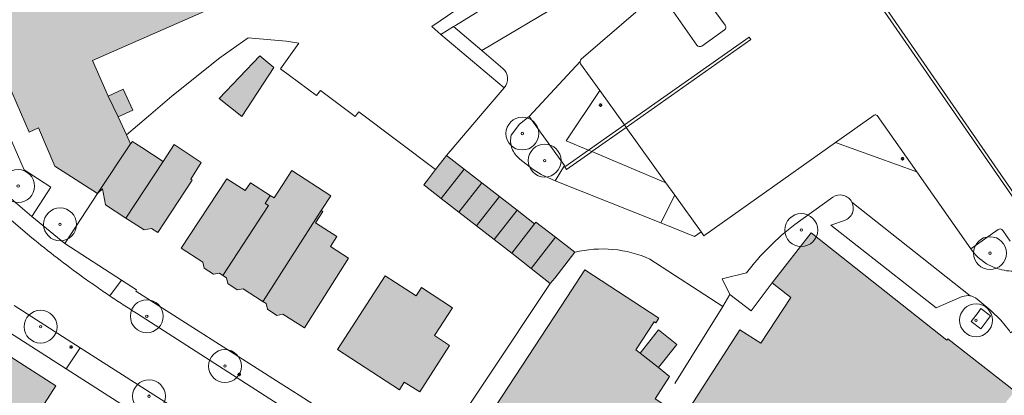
# Model space of a CAD drawing. Header units: metres. Extents: x 187482 to 189800, y 333582 to 335019.
# Tile 129 of 256: x 188162 to 188312, y 334559 to 334616. Entities that reach past the tile are written whole.
import ezdxf

# ---------------------------------------------------------------- set-up
doc = ezdxf.new("R2010")
doc.units = ezdxf.units.M
doc.layers.get('0').update_dxf_attribs({"color": 252, "lineweight": 18})
for name, color, linetype, lineweight in [('B-WE-GR-BEPLANTING_CULTUUR_BODEMBEDEKKER-GV', 252, 'Continuous', 18), ('B-WE-GR-BEPLANTING_CULTUUR_HEESTERS-GV', 252, 'Continuous', 18), ('B-WE-GR-BEPLANTING_CULTUUR_VASTE PLANTENVAK-GV', 252, 'Continuous', 18), ('B-WE-GR-BOOM-S', 252, 'Continuous', 18), ('B-WE-GR-GROENVOORZIENING-GV', 252, 'Continuous', 18), ('B-WE-GR-HAAG-G', 252, 'GR-HAAG1-SO', 18), ('B-WE-IE-MEUBILAIR-S', 252, 'Continuous', 18), ('B-WE-IE-TERREINAFSCHEIDING_KUNSTMATIG_MUUR-G', 252, 'IE-TERREINAFSCHEIDING_KUNSTMATIG-SO', 18), ('B-WE-OG-BEBOUWING-GV', 252, 'Continuous', 18), ('B-WE-OG-TERREIN_ERF-GV', 252, 'Continuous', 18), ('B-WE-VH-GESLOTENVERHARDING_ASFALT-GV', 252, 'Continuous', 18), ('B-WE-VH-OPENVERHARDING_BETONSTRAATSTEEN-GV', 252, 'Continuous', 18), ('B-WE-VH-OPENVERHARDING_STRAATBAKSTEEN-GV', 252, 'Continuous', 18), ('B-WE-VH-OPENVERHARDING_TEGEL-GV', 252, 'Continuous', 18)]:
    doc.layers.add(name, color=color, linetype=linetype, lineweight=lineweight)
doc.layers.add('B-WE-OG-BEBOUWING-V', color=7, linetype='Continuous', lineweight=18, true_color=0xf0f0f0)
doc.linetypes.add('GR-HAAG1-SO', pattern='A,6,[176,NLCS.SHX,S=0.125,R=0,X=0,Y=0],-2', length=8)
doc.linetypes.add('IE-TERREINAFSCHEIDING_KUNSTMATIG-SO', pattern='A,4,[82,NLCS.SHX,S=0.75,R=90,X=0,Y=0],4,-2', length=10)

# ---------------------------------------------------------------- blocks, each defined once
blk = doc.blocks.new('SIE-MEUBILAIR_PAAL_LICHTMAST-SO')
for points in [[(-0.62, 0), (-1, 0)], [(-0.71, 0.71), (-0.44, 0.44)], [(0, 1), (0, 0.62)], [(0.44, 0.44), (0.71, 0.71)], [(1, 0), (0.62, 0)], [(-0.71, -0.71), (-0.44, -0.44)], [(0, -0.62), (0, -1)], [(0.44, -0.44), (0.71, -0.71)]]:
    blk.add_lwpolyline(points)
blk.add_circle((0, 0), 0.5)
blk = doc.blocks.new('SGR-BOOM_GBKN-SO')
at = {"color": 0, "linetype": 'ByBlock', "lineweight": 18}
for radius in [2, 0.15]:
    blk.add_circle((0, 0), radius, dxfattribs=at)

msp = doc.modelspace()

# ---------------------------------------------------------------- hatches: boundary and pattern name
at = {"layer": 'B-WE-OG-BEBOUWING-V'}
h = msp.add_hatch(color=256, dxfattribs=at)
h.dxf.hatch_style = 1
h.paths.add_polyline_path([(188178.106, 334605.647), (188175.857, 334604.594), (188177.343, 334601.42), (188179.593, 334602.473)], flags=16)
h.paths.add_polyline_path([(188198.91, 334610.713), (188192.72, 334604.221), (188196.191, 334601.501), (188201.052, 334608.959)], flags=16)
h.paths.add_polyline_path([(188179.269, 334597.309), (188178.628, 334598.678), (188177.343, 334601.42), (188175.857, 334604.594), (188175.477, 334605.404), (188173.457, 334609.978), (188196.199, 334620.02), (188208.691, 334625.536), (188210.885, 334626.779), (188225.781, 334636.965), (188230.958, 334640.505), (188224.681, 334649.638), (188223.817, 334650.895), (188203.21, 334636.805), (188159.671, 334617.585), (188156.37, 334616.127), (188158.496, 334611.285), (188163.853, 334599.087), (188165.238, 334599.746), (188167.742, 334593.951), (188174.231, 334589.763)], flags=17)
h = msp.add_hatch(color=256, dxfattribs=at)
h.dxf.hatch_style = 1
h.paths.add_polyline_path([(188174.231, 334589.763), (188174.966, 334590.469), (188175.441, 334588.046), (188178.541, 334586.04), (188184.196, 334594.663), (188180.953, 334596.768), (188180.013, 334597.378), (188179.526, 334597.694), (188179.269, 334597.309)], flags=17)
h = msp.add_hatch(color=256, dxfattribs=at)
h.dxf.hatch_style = 1
h.paths.add_polyline_path([(188184.196, 334594.663), (188178.541, 334586.04), (188181.325, 334584.238), (188182.436, 334584.458), (188183.383, 334583.834), (188188.626, 334591.791), (188188.396, 334591.94), (188190.001, 334594.495), (188185.879, 334597.229)], flags=17)
h = msp.add_hatch(color=256, dxfattribs=at)
h.dxf.hatch_style = 1
h.paths.add_polyline_path([(188229.97, 334593.476), (188227.288, 334595.555), (188225.633, 334593.419), (188224.558, 334592.032), (188223.841, 334591.107), (188226.508, 334589.03)], flags=17)
h = msp.add_hatch(color=256, dxfattribs=at)
h.dxf.hatch_style = 1
h.paths.add_polyline_path([(188229.97, 334593.476), (188226.508, 334589.03), (188229.185, 334586.945), (188232.653, 334591.398)], flags=17)
h = msp.add_hatch(color=256, dxfattribs=at)
h.dxf.hatch_style = 1
h.paths.add_polyline_path([(188200.486, 334589.504), (188197.494, 334591.429), (188196.703, 334590.215), (188193.903, 334592.016), (188186.969, 334581.493), (188190.252, 334579.33), (188190.454, 334578.456), (188191.879, 334577.503), (188192.791, 334577.662), (188193.304, 334577.327), (188200.203, 334587.965), (188199.704, 334588.287)], flags=17)
h = msp.add_hatch(color=256, dxfattribs=at)
h.dxf.hatch_style = 1
h.paths.add_polyline_path([(188193.304, 334577.327), (188193.838, 334576.979), (188194.04, 334576.105), (188195.465, 334575.152), (188196.377, 334575.311), (188199.278, 334573.43), (188199.315, 334573.487), (188199.416, 334573.422), (188208.26, 334587.184), (188209.715, 334589.447), (188203.781, 334593.266), (188202.325, 334591.004), (188201.096, 334589.112), (188200.486, 334589.504), (188199.704, 334588.287), (188200.203, 334587.965)], flags=17)
h = msp.add_hatch(color=256, dxfattribs=at)
h.dxf.hatch_style = 1
h.paths.add_polyline_path([(188232.653, 334591.398), (188229.185, 334586.945), (188231.862, 334584.86), (188235.335, 334589.319)], flags=17)
h = msp.add_hatch(color=256, dxfattribs=at)
h.dxf.hatch_style = 1
h.paths.add_polyline_path([(188235.335, 334589.319), (188231.862, 334584.86), (188234.54, 334582.774), (188238.018, 334587.24)], flags=17)
h = msp.add_hatch(color=256, dxfattribs=at)
h.dxf.hatch_style = 1
h.paths.add_polyline_path([(188199.278, 334573.43), (188199.851, 334573.058), (188200.062, 334572.186), (188201.496, 334571.26), (188202.393, 334571.435), (188205.702, 334569.346), (188212.409, 334579.971), (188209.658, 334581.744), (188210.627, 334583.243), (188207.379, 334585.335), (188208.484, 334587.04), (188208.26, 334587.184), (188199.416, 334573.422), (188199.315, 334573.487)], flags=17)
h = msp.add_hatch(color=256, dxfattribs=at)
h.dxf.hatch_style = 1
h.paths.add_polyline_path([(188237.217, 334580.689), (188240.7, 334585.162), (188238.018, 334587.24), (188234.54, 334582.774)], flags=17)
h.paths.add_polyline_path([(188240.161, 334578.396), (188243.081, 334576.122), (188243.753, 334576.92), (188246.798, 334580.851), (188243.851, 334583.134)], flags=16)
h = msp.add_hatch(color=256, dxfattribs=at)
h.dxf.hatch_style = 1
h.paths.add_polyline_path([(188240.7, 334585.162), (188237.217, 334580.689), (188240.161, 334578.396), (188243.851, 334583.134), (188240.904, 334585.417)], flags=17)
h.paths.add_polyline_path([(188240.161, 334578.396), (188243.081, 334576.122), (188243.753, 334576.92), (188246.798, 334580.851), (188243.851, 334583.134)], flags=16)
h = msp.add_hatch(color=256, dxfattribs=at)
h.dxf.hatch_style = 1
h.paths.add_polyline_path([(188284.984, 334531.916), (188286.926, 334528.49), (188281.268, 334525.037), (188291.971, 334518.002), (188292.568, 334518.933), (188293.19, 334519.903), (188294.257, 334521.568), (188300.867, 334517.284), (188300.917, 334515.553), (188301.51, 334514.025), (188302.592, 334512.734), (188303.926, 334511.758), (188305.395, 334510.951), (188306.952, 334510.313), (188308.575, 334509.928), (188310.23, 334509.724), (188311.899, 334509.705), (188313.668, 334509.846), (188313.508, 334512.114), (188313.677, 334512.117), (188313.577, 334513.54), (188312.07, 334535.034), (188309.272, 334537.226), (188309.504, 334533.922), (188308.038, 334533.82), (188308.017, 334534.119), (188295.142, 334543.277), (188292.893, 334540.115), (188287.901, 334543.666), (188294.912, 334554.371), (188296.117, 334556.211), (188297.433, 334555.196), (188296.682, 334554.047), (188301.613, 334550.184), (188300.318, 334548.531), (188300.475, 334548.407), (188301.77, 334550.06), (188304.463, 334547.951), (188311.073, 334556.387), (188313.714, 334559.758), (188303.552, 334567.715), (188303.354, 334567.504), (188282.731, 334583.791), (188276.805, 334576.215), (188279.646, 334573.988), (188275.096, 334567.023), (188271.891, 334569.084), (188266.482, 334560.673), (188263.316, 334555.742), (188259.036, 334558.597), (188261.214, 334561.954), (188259.521, 334563.312), (188256.738, 334565.495), (188256.082, 334566.01), (188258.878, 334570.291), (188259.146, 334570.116), (188259.608, 334570.825), (188248.328, 334578.177), (188245.598, 334573.988), (188234.801, 334557.524), (188232.091, 334553.322), (188248.74, 334542.585), (188251.45, 334546.787), (188257.618, 334556.351), (188264.382, 334550.946), (188260.369, 334544.422), (188257.658, 334540.221), (188268.71, 334533.092), (188272.107, 334538.357), (188277.402, 334534.942), (188280.853, 334540.294), (188283.684, 334538.469), (188282.697, 334536.889), (188283.289, 334535.47)], flags=17)
h.paths.add_polyline_path([(188256.738, 334565.495), (188259.521, 334563.312), (188262.298, 334566.855), (188259.515, 334569.037)], flags=16)
h.paths.add_polyline_path([(188240.161, 334578.396), (188243.081, 334576.122), (188243.753, 334576.92), (188246.798, 334580.851), (188243.851, 334583.134)], flags=16)
h.paths.add_polyline_path([(188284.524, 334532.881), (188283.451, 334532.363), (188285.209, 334529.151), (188285.945, 334527.891), (188286.926, 334528.49), (188284.984, 334531.916)], flags=16)
h = msp.add_hatch(color=256, dxfattribs=at)
h.dxf.hatch_style = 1
h.paths.add_polyline_path([(188220.167, 334559.951), (188220.883, 334561.118), (188223.231, 334559.615), (188227.763, 334566.694), (188225.476, 334568.181), (188228.215, 334572.401), (188223.474, 334575.482), (188222.667, 334574.239), (188217.966, 334577.294), (188210.71, 334566.061)], flags=17)
h = msp.add_hatch(color=256, dxfattribs=at)
h.dxf.hatch_style = 1
h.paths.add_polyline_path([(188160.959, 334565.004), (188154.522, 334554.751), (188161.421, 334550.484), (188164.029, 334554.541), (188166.16, 334557.854), (188167.891, 334560.547)], flags=17)

# ---------------------------------------------------------------- linework, layer by layer
at = {"layer": 'B-WE-GR-BEPLANTING_CULTUUR_BODEMBEDEKKER-GV', "flags": 128}
msp.add_lwpolyline([(188238.46, 334595.025), (188240.486, 334593.456), (188241.705, 334592.662), (188243.81, 334591.69), (188245.22, 334594.034), (188239.87, 334601.48), (188238.386, 334600.312), (188237.138, 334598.638)], dxfattribs=at)
at = {"layer": 'B-WE-GR-BEPLANTING_CULTUUR_BODEMBEDEKKER-GV'}
for points in [[(188237.138, 334598.638, 0.1480266), (188237.253, 334596.632)], [(188237.253, 334596.632, 0.1477762), (188238.46, 334595.025)]]:
    msp.add_lwpolyline(points, format="xyb", dxfattribs=at)
at = {"layer": 'B-WE-GR-BEPLANTING_CULTUUR_HEESTERS-GV', "flags": 128}
for points in [[(188242.063, 334626.716), (188238.236, 334624.175), (188225.041, 334615.166), (188226.456, 334613.969), (188228.384, 334615.158), (188228.664, 334615.33), (188240.195, 334622.437), (188241.379, 334623.167), (188241.713, 334623.373)], [(188311.173, 334584.305), (188307.014, 334581.37)], [(188313.018, 334582.535), (188311.874, 334584.179)]]:
    msp.add_lwpolyline(points, dxfattribs=at)
for points in [[(188159.974, 334589.958), (188164.23, 334586.306), (188167.128, 334590.754), (188163.077, 334593.372), (188156.905, 334607.481), (188154.144, 334604.215), (188155.344, 334602.315), (188155.903, 334600.41), (188155.912, 334598.367), (188155.383, 334596.513), (188154.334, 334594.798)], [(188310.024, 334571.183), (188308.554, 334572.281), (188308.129, 334571.712), (188307.084, 334570.313), (188308.554, 334569.215), (188309.475, 334570.448)]]:
    msp.add_lwpolyline(points, close=True, dxfattribs=at)
at = {"layer": 'B-WE-GR-BEPLANTING_CULTUUR_HEESTERS-GV'}
for points in [[(188311.874, 334584.179, 0.4249672), (188311.173, 334584.305)], [(188307.014, 334581.37, 0.1051053), (188309.421, 334579.115)], [(188309.421, 334579.115, 0.0910741), (188312.079, 334578.107)], [(188312.079, 334578.107, 0.0911011), (188314.922, 334578.106)]]:
    msp.add_lwpolyline(points, format="xyb", dxfattribs=at)
at = {"layer": 'B-WE-GR-BEPLANTING_CULTUUR_VASTE PLANTENVAK-GV', "flags": 128}
for points in [[(188250.607, 334605.458), (188245.497, 334597.777), (188248.886, 334596.353), (188254.365, 334600.209)], [(188254.63, 334599.839), (188249.38, 334596.146), (188260.67, 334591.404)], [(188266.014, 334583.939), (188262.006, 334589.537), (188259.869, 334585.333), (188265.021, 334583.257)]]:
    msp.add_lwpolyline(points, close=True, dxfattribs=at)
at = {"layer": 'B-WE-GR-GROENVOORZIENING-GV', "flags": 128}
for points in [[(188292.346, 334601.694), (188286.468, 334597.52), (188298.807, 334593.073)], [(188298.807, 334593.073), (188292.782, 334601.635)]]:
    msp.add_lwpolyline(points, dxfattribs=at)
at = {"layer": 'B-WE-GR-GROENVOORZIENING-GV'}
msp.add_lwpolyline([(188292.782, 334601.635, 0.3783406), (188292.346, 334601.694)], format="xyb", dxfattribs=at)
at = {"layer": 'B-WE-GR-HAAG-G', "ltscale": 0.2, "flags": 128}
msp.add_lwpolyline([(188243.081, 334576.122), (188223.711, 334547.008)], dxfattribs=at)
at = {"layer": 'B-WE-IE-TERREINAFSCHEIDING_KUNSTMATIG_MUUR-G', "ltscale": 0.2, "flags": 128}
for points in [[(188225.041, 334615.166), (188226.456, 334613.969)], [(188226.456, 334613.969), (188236.066, 334605.845)], [(188236.066, 334605.845), (188233.023, 334602.278)], [(188233.023, 334602.278), (188227.288, 334595.555)], [(188270.374, 334574.446), (188273.649, 334571.971), (188276.805, 334576.215)], [(188269.29, 334572.584), (188270.374, 334574.446)], [(188269.29, 334572.584), (188262.024, 334560.926)]]:
    msp.add_lwpolyline(points, dxfattribs=at)
at = {"layer": 'B-WE-OG-BEBOUWING-GV', "flags": 128}
for points in [[(188179.269, 334597.309), (188178.628, 334598.678), (188177.343, 334601.42), (188175.857, 334604.594), (188175.477, 334605.404), (188173.457, 334609.978), (188196.199, 334620.02), (188208.691, 334625.536), (188210.885, 334626.779), (188225.781, 334636.965), (188230.958, 334640.505), (188224.681, 334649.638), (188223.817, 334650.895), (188203.21, 334636.805), (188159.671, 334617.585), (188156.37, 334616.127), (188158.496, 334611.285), (188163.853, 334599.087), (188165.238, 334599.746), (188167.742, 334593.951), (188174.231, 334589.763)], [(188198.91, 334610.713), (188192.72, 334604.221), (188196.191, 334601.501), (188201.052, 334608.959)], [(188178.106, 334605.647), (188175.857, 334604.594), (188177.343, 334601.42), (188179.593, 334602.473)], [(188174.231, 334589.763), (188174.966, 334590.469), (188175.441, 334588.046), (188178.541, 334586.04), (188184.196, 334594.663), (188180.953, 334596.768), (188180.013, 334597.378), (188179.526, 334597.694), (188179.269, 334597.309)], [(188184.196, 334594.663), (188178.541, 334586.04), (188181.325, 334584.238), (188182.436, 334584.458), (188183.383, 334583.834), (188188.626, 334591.791), (188188.396, 334591.94), (188190.001, 334594.495), (188185.879, 334597.229)], [(188229.97, 334593.476), (188227.288, 334595.555), (188225.633, 334593.419), (188224.558, 334592.032), (188223.841, 334591.107), (188226.508, 334589.03)], [(188229.97, 334593.476), (188226.508, 334589.03), (188229.185, 334586.945), (188232.653, 334591.398)], [(188200.486, 334589.504), (188197.494, 334591.429), (188196.703, 334590.215), (188193.903, 334592.016), (188186.969, 334581.493), (188190.252, 334579.33), (188190.454, 334578.456), (188191.879, 334577.503), (188192.791, 334577.662), (188193.304, 334577.327), (188200.203, 334587.965), (188199.704, 334588.287)], [(188193.304, 334577.327), (188193.838, 334576.979), (188194.04, 334576.105), (188195.465, 334575.152), (188196.377, 334575.311), (188199.278, 334573.43), (188199.315, 334573.487), (188199.416, 334573.422), (188208.26, 334587.184), (188209.715, 334589.447), (188203.781, 334593.266), (188202.325, 334591.004), (188201.096, 334589.112), (188200.486, 334589.504), (188199.704, 334588.287), (188200.203, 334587.965)], [(188232.653, 334591.398), (188229.185, 334586.945), (188231.862, 334584.86), (188235.335, 334589.319)], [(188235.335, 334589.319), (188231.862, 334584.86), (188234.54, 334582.774), (188238.018, 334587.24)], [(188199.278, 334573.43), (188199.851, 334573.058), (188200.062, 334572.186), (188201.496, 334571.26), (188202.393, 334571.435), (188205.702, 334569.346), (188212.409, 334579.971), (188209.658, 334581.744), (188210.627, 334583.243), (188207.379, 334585.335), (188208.484, 334587.04), (188208.26, 334587.184), (188199.416, 334573.422), (188199.315, 334573.487)], [(188237.217, 334580.689), (188240.7, 334585.162), (188238.018, 334587.24), (188234.54, 334582.774)], [(188240.7, 334585.162), (188237.217, 334580.689), (188240.161, 334578.396), (188243.851, 334583.134), (188240.904, 334585.417)], [(188240.161, 334578.396), (188243.081, 334576.122), (188243.753, 334576.92), (188246.798, 334580.851), (188243.851, 334583.134)], [(188220.167, 334559.951), (188220.883, 334561.118), (188223.231, 334559.615), (188227.763, 334566.694), (188225.476, 334568.181), (188228.215, 334572.401), (188223.474, 334575.482), (188222.667, 334574.239), (188217.966, 334577.294), (188210.71, 334566.061)], [(188256.738, 334565.495), (188259.521, 334563.312), (188262.298, 334566.855), (188259.515, 334569.037)], [(188160.959, 334565.004), (188154.522, 334554.751), (188161.421, 334550.484), (188164.029, 334554.541), (188166.16, 334557.854), (188167.891, 334560.547)]]:
    msp.add_lwpolyline(points, close=True, dxfattribs=at)
for points in [[(188313.714, 334559.758), (188303.552, 334567.715), (188303.354, 334567.504), (188282.731, 334583.791), (188276.805, 334576.215), (188279.646, 334573.988), (188275.096, 334567.023), (188271.891, 334569.084), (188266.482, 334560.673), (188263.316, 334555.742)], [(188259.036, 334558.597), (188261.214, 334561.954), (188259.521, 334563.312), (188256.738, 334565.495), (188256.082, 334566.01), (188258.878, 334570.291), (188259.146, 334570.116), (188259.608, 334570.825), (188248.328, 334578.177), (188245.598, 334573.988), (188234.801, 334557.524)]]:
    msp.add_lwpolyline(points, dxfattribs=at)
at = {"layer": 'B-WE-OG-TERREIN_ERF-GV', "flags": 128}
for points in [[(188196.199, 334620.02), (188173.457, 334609.978), (188175.477, 334605.404), (188175.857, 334604.594), (188178.106, 334605.647), (188179.593, 334602.473), (188177.343, 334601.42), (188178.628, 334598.678), (188181.959, 334601.55), (188185.513, 334604.58), (188192.812, 334610.385), (188197.14, 334613.443), (188202.934, 334612.936), (188204.838, 334612.654), (188202.029, 334608.72), (188207.51, 334604.66), (188208.129, 334605.415), (188213.394, 334601.5), (188213.985, 334602.21), (188225.633, 334593.419), (188227.288, 334595.555), (188233.023, 334602.278), (188236.066, 334605.845), (188226.456, 334613.969), (188225.041, 334615.166), (188238.236, 334624.175)], [(188246.798, 334580.851), (188243.753, 334576.92), (188243.081, 334576.122), (188223.711, 334547.008)], [(188259.521, 334563.312), (188261.214, 334561.954), (188259.036, 334558.597), (188263.316, 334555.742), (188266.482, 334560.673), (188271.891, 334569.084), (188275.096, 334567.023), (188279.646, 334573.988), (188276.805, 334576.215), (188273.649, 334571.971), (188270.374, 334574.446), (188269.29, 334572.584), (188258.231, 334579.807)], [(188234.801, 334557.524), (188245.598, 334573.988), (188248.328, 334578.177), (188259.608, 334570.825), (188259.146, 334570.116), (188258.878, 334570.291), (188256.082, 334566.01), (188256.738, 334565.495), (188259.515, 334569.037), (188262.298, 334566.855), (188259.521, 334563.312)], [(188219.494, 334443.809), (188227.449, 334449.624), (188233.934, 334454.698), (188236.301, 334456.552), (188247.062, 334466.323), (188251.511, 334471.104), (188255.765, 334476.058), (188255.531, 334476.211), (188259.467, 334481.403), (188263.239, 334486.716), (188270.14, 334497.302), (188270.182, 334497.841), (188270.034, 334498.36), (188223.047, 334528.848), (188169.444, 334563.138), (188153.052, 334573.624), (188150.921, 334573.911)]]:
    msp.add_lwpolyline(points, dxfattribs=at)
for points in [[(188223.711, 334547.008), (188243.081, 334576.122), (188240.161, 334578.396), (188237.217, 334580.689), (188234.54, 334582.774), (188231.862, 334584.86), (188229.185, 334586.945), (188226.508, 334589.03), (188223.841, 334591.107), (188224.558, 334592.032), (188225.633, 334593.419), (188213.985, 334602.21), (188213.394, 334601.5), (188208.129, 334605.415), (188207.51, 334604.66), (188202.029, 334608.72), (188204.838, 334612.654), (188202.934, 334612.936), (188197.14, 334613.443), (188192.812, 334610.385), (188185.513, 334604.58), (188181.959, 334601.55), (188178.628, 334598.678), (188179.269, 334597.309), (188179.526, 334597.694), (188180.013, 334597.378), (188180.953, 334596.768), (188184.196, 334594.663), (188185.879, 334597.229), (188190.001, 334594.495), (188188.396, 334591.94), (188188.626, 334591.791), (188183.383, 334583.834), (188182.436, 334584.458), (188181.325, 334584.238), (188178.541, 334586.04), (188175.441, 334588.046), (188174.966, 334590.469), (188174.231, 334589.763), (188169.255, 334582.181), (188177.889, 334576.619), (188180.162, 334575.155), (188180.046, 334574.93), (188202.011, 334560.958), (188204.877, 334559.117)], [(188201.052, 334608.959), (188196.191, 334601.501), (188192.72, 334604.221), (188198.91, 334610.713)], [(188208.26, 334587.184), (188208.484, 334587.04), (188207.379, 334585.335), (188210.627, 334583.243), (188209.658, 334581.744), (188212.409, 334579.971), (188205.702, 334569.346), (188202.393, 334571.435), (188201.496, 334571.26), (188200.062, 334572.186), (188199.851, 334573.058), (188199.278, 334573.43), (188196.377, 334575.311), (188195.465, 334575.152), (188194.04, 334576.105), (188193.838, 334576.979), (188193.304, 334577.327), (188192.791, 334577.662), (188191.879, 334577.503), (188190.454, 334578.456), (188190.252, 334579.33), (188186.969, 334581.493), (188193.903, 334592.016), (188196.703, 334590.215), (188197.494, 334591.429), (188200.486, 334589.504), (188201.096, 334589.112), (188202.325, 334591.004), (188203.781, 334593.266), (188209.715, 334589.447)], [(188223.231, 334559.615), (188220.883, 334561.118), (188220.167, 334559.951), (188210.71, 334566.061), (188217.966, 334577.294), (188222.667, 334574.239), (188223.474, 334575.482), (188228.215, 334572.401), (188225.476, 334568.181), (188227.763, 334566.694)], [(188154.522, 334554.751), (188147.035, 334559.381), (188153.665, 334569.694), (188160.959, 334565.004), (188167.891, 334560.547), (188166.16, 334557.854), (188164.029, 334554.541), (188161.421, 334550.484)]]:
    msp.add_lwpolyline(points, close=True, dxfattribs=at)
at = {"layer": 'B-WE-OG-TERREIN_ERF-GV'}
for points in [[(188252.602, 334581.283, 0.0830478), (188246.798, 334580.851)], [(188258.231, 334579.807, 0.0828208), (188252.602, 334581.283)]]:
    msp.add_lwpolyline(points, format="xyb", dxfattribs=at)
at = {"layer": 'B-WE-VH-GESLOTENVERHARDING_ASFALT-GV', "flags": 128}
for points in [[(188247.791, 334610.19), (188259.671, 334620.481), (188261.186, 334621.768), (188263.524, 334623.754), (188269.48, 334627.349), (188272.928, 334629.779), (188280.846, 334635.359), (188289.043, 334641.135), (188293.415, 334644.225)], [(188316.868, 334584.28), (188283.454, 334632.539), (188283.864, 334632.826), (188317.014, 334584.837), (188318.416, 334582.84), (188318.04, 334582.577), (188319.537, 334580.404), (188327.83, 334586.211), (188325.072, 334590.069)], [(188241.713, 334623.373), (188241.379, 334623.167), (188245.5, 334619.12), (188232.678, 334611.521), (188235.882, 334608.807)], [(188265.387, 334612.33), (188259.671, 334620.481), (188247.791, 334610.19)], [(188265.399, 334621.207), (188269.694, 334615.372)], [(188269.567, 334614.642), (188266.1, 334612.191)], [(188247.684, 334609.483), (188250.607, 334605.458), (188254.365, 334600.209), (188273.326, 334613.549), (188273.597, 334613.178), (188254.63, 334599.839), (188260.67, 334591.404), (188262.006, 334589.537), (188266.014, 334583.939), (188266.428, 334583.373), (188286.468, 334597.52), (188292.346, 334601.694)], [(188307.988, 334573.717), (188310.093, 334571.975), (188311.582, 334570.529), (188312.894, 334568.921), (188313.081, 334568.581), (188319.484, 334572.926), (188339.683, 334587.084), (188344.848, 334590.704), (188342.745, 334593.689), (188340.015, 334597.567), (188336.919, 334601.962), (188335.678, 334603.724), (188332.345, 334608.457), (188330.853, 334610.607)], [(188239.87, 334601.48), (188247.608, 334609.856)], [(188247.608, 334609.856), (188239.87, 334601.48), (188245.22, 334594.034), (188243.81, 334591.69), (188259.869, 334585.333), (188262.006, 334589.537), (188260.67, 334591.404), (188249.38, 334596.146), (188249.218, 334596.032), (188245.563, 334593.454), (188245.292, 334593.825), (188248.886, 334596.353), (188245.497, 334597.777), (188250.607, 334605.458), (188247.684, 334609.483)], [(188236.066, 334605.845), (188233.023, 334602.278), (188227.288, 334595.555), (188229.97, 334593.476), (188232.653, 334591.398), (188235.335, 334589.319), (188238.018, 334587.24), (188240.7, 334585.162), (188240.904, 334585.417), (188243.851, 334583.134), (188246.798, 334580.851)], [(188237.138, 334598.638), (188238.386, 334600.312), (188239.87, 334601.48)], [(188292.782, 334601.635), (188298.807, 334593.073), (188307.014, 334581.37), (188311.173, 334584.305)], [(188307.014, 334581.37), (188298.807, 334593.073), (188286.468, 334597.52), (188266.428, 334583.373), (188266.014, 334583.939), (188265.021, 334583.257), (188259.869, 334585.333), (188243.81, 334591.69), (188241.705, 334592.662), (188240.486, 334593.456), (188238.46, 334595.025)], [(188280.26, 334585.088), (188286.041, 334589.234)], [(188164.237, 334583.065), (188158.223, 334588.141), (188157.24, 334587.007), (188156.904, 334586.59)], [(188288.939, 334588.461), (188306.901, 334574.232)], [(188306.901, 334574.232), (188288.939, 334588.461)], [(188287.836, 334585.672), (188285.758, 334584.958), (188301.765, 334572.387), (188305.704, 334574.106)], [(188311.874, 334584.179), (188313.018, 334582.535)], [(188258.231, 334579.807), (188269.29, 334572.584), (188270.374, 334574.446), (188269.233, 334576.805), (188272.914, 334577.744)], [(188161.532, 334572.765), (188171.582, 334566.35), (188197.495, 334549.808), (188270.209, 334503.063), (188278.47, 334497.605), (188283.443, 334505.001), (188282.47, 334505.646), (188280.176, 334507.043), (188270.984, 334513.006), (188228.916, 334540.298), (188180.164, 334571.588)]]:
    msp.add_lwpolyline(points, dxfattribs=at)
msp.add_lwpolyline([(188228.384, 334615.158), (188232.678, 334611.521), (188245.5, 334619.12), (188241.379, 334623.167), (188240.195, 334622.437), (188228.664, 334615.33)], close=True, dxfattribs=at)
at = {"layer": 'B-WE-VH-GESLOTENVERHARDING_ASFALT-GV'}
for points in [[(188269.694, 334615.372, -0.4424211), (188269.567, 334614.642)], [(188266.1, 334612.191, -0.4249465), (188265.387, 334612.33)], [(188247.608, 334609.856, -0.1762351), (188247.791, 334610.19)], [(188247.791, 334610.19, 0.1762351), (188247.608, 334609.856)], [(188235.882, 334608.807, -0.1945773), (188236.571, 334607.363)], [(188247.684, 334609.483, -0.1767091), (188247.608, 334609.856)], [(188247.608, 334609.856, 0.1767091), (188247.684, 334609.483)], [(188236.571, 334607.363, -0.1943072), (188236.066, 334605.845)], [(188292.346, 334601.694, -0.3783406), (188292.782, 334601.635)], [(188237.253, 334596.632, -0.1480266), (188237.138, 334598.638)], [(188238.46, 334595.025, -0.1477762), (188237.253, 334596.632)], [(188286.041, 334589.234, -0.4488424), (188288.939, 334588.461)], [(188288.939, 334588.461, -0.4485787), (188287.836, 334585.672)], [(188276.353, 334581.65, -0.0317233), (188280.26, 334585.088)], [(188168.078, 334580.004, -0.0081083), (188164.237, 334583.065)], [(188311.173, 334584.305, -0.4249672), (188311.874, 334584.179)], [(188272.914, 334577.744, -0.0319951), (188276.353, 334581.65)], [(188172.015, 334577.069, -0.008104), (188168.078, 334580.004)], [(188246.798, 334580.851, -0.0830478), (188252.602, 334581.283)], [(188252.602, 334581.283, -0.0828208), (188258.231, 334579.807)], [(188309.421, 334579.115, -0.1051053), (188307.014, 334581.37)], [(188312.079, 334578.107, -0.0910741), (188309.421, 334579.115)], [(188174.056, 334575.623, -0.0037653), (188172.015, 334577.069)], [(188314.922, 334578.106, -0.0911011), (188312.079, 334578.107)], [(188176.121, 334574.212, -0.004099), (188174.056, 334575.623)], [(188177.124, 334573.544, -0.0018413), (188176.121, 334574.212)], [(188305.704, 334574.106, -0.1369863), (188306.901, 334574.232)], [(188306.901, 334574.232, -0.1372193), (188307.988, 334573.717)], [(188178.132, 334572.884, -0.0022981), (188177.124, 334573.544)], [(188179.146, 334572.232, -0.0022927), (188178.132, 334572.884)], [(188180.164, 334571.588, -0.0022907), (188179.146, 334572.232)]]:
    msp.add_lwpolyline(points, format="xyb", dxfattribs=at)
at = {"layer": 'B-WE-VH-OPENVERHARDING_BETONSTRAATSTEEN-GV', "flags": 128}
for points in [[(188316.868, 334584.28), (188318.04, 334582.577), (188318.416, 334582.84), (188317.014, 334584.837), (188283.864, 334632.826), (188283.454, 334632.539)], [(188254.365, 334600.209), (188254.63, 334599.839), (188273.597, 334613.178), (188273.326, 334613.549)], [(188254.63, 334599.839), (188254.365, 334600.209), (188248.886, 334596.353), (188249.38, 334596.146)], [(188248.886, 334596.353), (188245.292, 334593.825), (188245.563, 334593.454), (188249.218, 334596.032), (188249.38, 334596.146)]]:
    msp.add_lwpolyline(points, close=True, dxfattribs=at)
at = {"layer": 'B-WE-VH-OPENVERHARDING_STRAATBAKSTEEN-GV', "flags": 128}
for points in [[(188261.186, 334621.768), (188259.671, 334620.481), (188265.387, 334612.33)], [(188269.694, 334615.372), (188265.399, 334621.207)], [(188153.129, 334603.014), (188154.144, 334604.215), (188156.905, 334607.481), (188163.077, 334593.372), (188167.128, 334590.754), (188164.23, 334586.306), (188169.255, 334582.181), (188174.231, 334589.763), (188167.742, 334593.951), (188165.238, 334599.746), (188163.853, 334599.087), (188158.496, 334611.285), (188156.37, 334616.127), (188153.624, 334614.943), (188155.999, 334609.606), (188152.68, 334605.565), (188151.681, 334604.35)], [(188266.1, 334612.191), (188269.567, 334614.642)], [(188177.889, 334576.619), (188169.255, 334582.181), (188164.23, 334586.306), (188159.974, 334589.958), (188158.223, 334588.141), (188164.237, 334583.065)], [(188176.121, 334574.212), (188177.889, 334576.619)], [(188150.921, 334573.911), (188153.052, 334573.624), (188169.444, 334563.138), (188171.582, 334566.35), (188161.532, 334572.765)]]:
    msp.add_lwpolyline(points, dxfattribs=at)
at = {"layer": 'B-WE-VH-OPENVERHARDING_STRAATBAKSTEEN-GV'}
for points in [[(188269.567, 334614.642, 0.4424211), (188269.694, 334615.372)], [(188265.387, 334612.33, 0.4249465), (188266.1, 334612.191)], [(188164.237, 334583.065, 0.0081083), (188168.078, 334580.004)], [(188168.078, 334580.004, 0.008104), (188172.015, 334577.069)], [(188172.015, 334577.069, 0.0037653), (188174.056, 334575.623)], [(188174.056, 334575.623, 0.004099), (188176.121, 334574.212)]]:
    msp.add_lwpolyline(points, format="xyb", dxfattribs=at)
at = {"layer": 'B-WE-VH-OPENVERHARDING_TEGEL-GV', "flags": 128}
for points in [[(188232.678, 334611.521), (188228.384, 334615.158), (188226.456, 334613.969), (188236.066, 334605.845)], [(188235.882, 334608.807), (188232.678, 334611.521)], [(188286.041, 334589.234), (188280.26, 334585.088)], [(188305.704, 334574.106), (188301.765, 334572.387), (188285.758, 334584.958), (188287.836, 334585.672)], [(188272.914, 334577.744), (188269.233, 334576.805), (188270.374, 334574.446), (188273.649, 334571.971), (188276.805, 334576.215), (188282.731, 334583.791), (188303.354, 334567.504), (188303.552, 334567.715), (188313.714, 334559.758), (188315.755, 334559.688), (188315.716, 334560.478)], [(188177.889, 334576.619), (188176.121, 334574.212)], [(188261.294, 334519.857), (188264.58, 334517.787), (188267.089, 334521.769), (188268.924, 334520.59), (188273.133, 334517.887), (188275.015, 334520.845), (188273.49, 334521.836), (188272.304, 334522.607), (188269.219, 334524.613), (188247.584, 334538.657), (188246.478, 334539.372), (188229.859, 334550.12), (188226.505, 334545.211), (188223.711, 334547.008), (188204.877, 334559.117), (188202.011, 334560.958), (188180.046, 334574.93), (188180.162, 334575.155), (188177.889, 334576.619)], [(188313.081, 334568.581), (188312.894, 334568.921), (188311.582, 334570.529), (188310.093, 334571.975), (188307.988, 334573.717)], [(188180.164, 334571.588), (188228.916, 334540.298)], [(188270.209, 334503.063), (188197.495, 334549.808), (188171.582, 334566.35), (188169.444, 334563.138)], [(188169.444, 334563.138), (188223.047, 334528.848), (188270.034, 334498.36), (188273.608, 334495.891)]]:
    msp.add_lwpolyline(points, dxfattribs=at)
at = {"layer": 'B-WE-VH-OPENVERHARDING_TEGEL-GV'}
for points in [[(188236.571, 334607.363, 0.1945773), (188235.882, 334608.807)], [(188236.066, 334605.845, 0.1943072), (188236.571, 334607.363)], [(188288.939, 334588.461, 0.4488424), (188286.041, 334589.234)], [(188287.836, 334585.672, 0.4485787), (188288.939, 334588.461)], [(188280.26, 334585.088, 0.0317233), (188276.353, 334581.65)], [(188276.353, 334581.65, 0.0319951), (188272.914, 334577.744)], [(188176.121, 334574.212, 0.0018413), (188177.124, 334573.544)], [(188306.901, 334574.232, 0.1369863), (188305.704, 334574.106)], [(188307.988, 334573.717, 0.1372193), (188306.901, 334574.232)], [(188177.124, 334573.544, 0.0022981), (188178.132, 334572.884)], [(188178.132, 334572.884, 0.0022927), (188179.146, 334572.232)], [(188179.146, 334572.232, 0.0022907), (188180.164, 334571.588)]]:
    msp.add_lwpolyline(points, format="xyb", dxfattribs=at)
at = {"layer": 'B-WE-VH-OPENVERHARDING_TEGEL-GV', "flags": 128}
msp.add_lwpolyline([(188310.024, 334571.183), (188309.475, 334570.448), (188308.554, 334569.215), (188307.084, 334570.313), (188308.129, 334571.712), (188308.554, 334572.281)], close=True, dxfattribs=at)

# ---------------------------------------------------------------- block references
at = {"layer": 'B-WE-GR-BOOM-S', "xscale": 1.25, "yscale": 1.25, "zscale": 1.25}
for p in [(188238.823, 334598.897), (188242.225, 334594.786), (188162.157, 334590.914), (188168.533, 334585.092), (188281.24, 334584.226), (188309.942, 334580.718), (188181.72, 334571.12), (188307.816, 334570.513), (188165.57, 334569.54), (188193.61, 334563.55), (188182.06, 334558.97)]:
    msp.add_blockref('SGR-BOOM_GBKN-SO', p, dxfattribs=at)
at = {"layer": 'B-WE-IE-MEUBILAIR-S', "xscale": 0.25, "yscale": 0.25, "zscale": 0.25}
for p in [(188250.731, 334603.217), (188296.651, 334595.069), (188170.213, 334566.452), (188195.776, 334562.285)]:
    msp.add_blockref('SIE-MEUBILAIR_PAAL_LICHTMAST-SO', p, dxfattribs=at)

doc.saveas('drawing.dxf')
